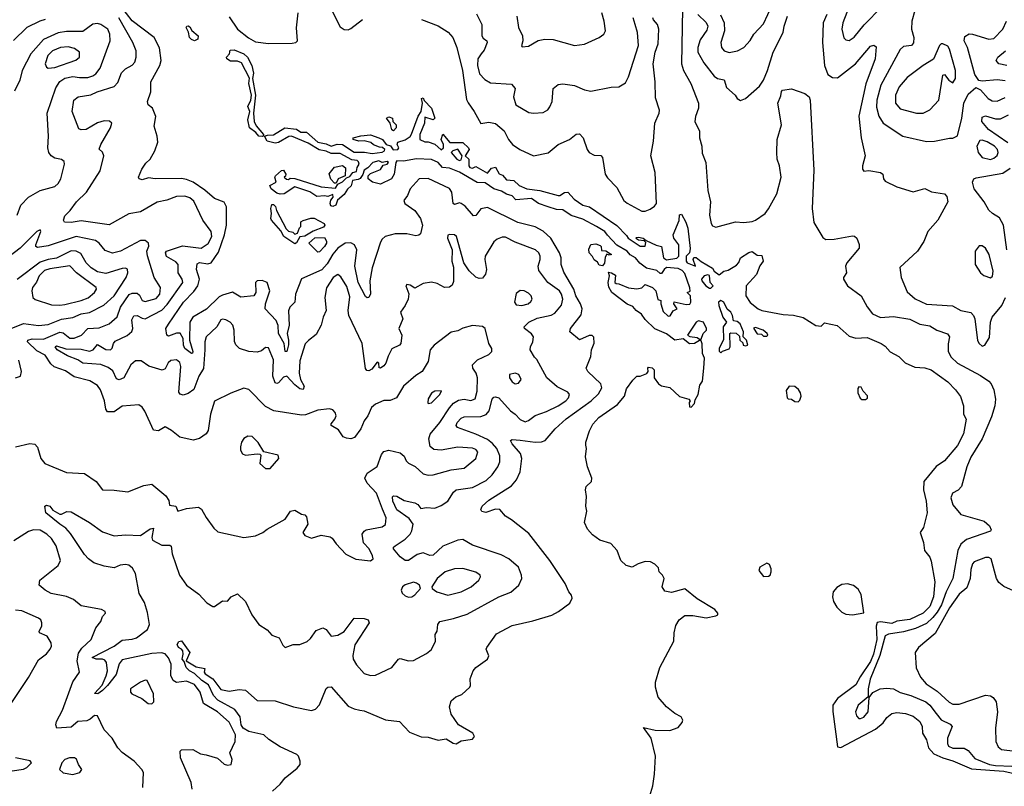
# Model space of a CAD drawing. Extents: x 1493970 to 1595317, y 729910 to 844791.
# Tile 186 of 256: x 1544261 to 1550249, y 798492 to 803153. Entities that reach past the tile are written whole.
import ezdxf

# ---------------------------------------------------------------- set-up
doc = ezdxf.new("R2010")
doc.units = 0

msp = doc.modelspace()

# ---------------------------------------------------------------- linework, layer by layer
at = {"layer": '0CON10XD'}
for points in [[(1547381.1, 799498.9), (1547496.6, 799533.4), (1547536.7, 799555), (1547607.5, 799605), (1547620, 799635), (1547616.7, 799655), (1547600, 799675), (1547578, 799725), (1547485, 799864.3), (1547358.3, 800028.3), (1547252.6, 800112.6), (1547214.7, 800134.7), (1547180, 800175), (1547155, 800176.7), (1547095, 800156), (1547072.2, 800162.2), (1547065.5, 800175), (1547073.3, 800195), (1547115, 800231.1), (1547251.7, 800318.3), (1547283.1, 800355), (1547305.5, 800405), (1547314.5, 800485.5), (1547306.2, 800516.2), (1547255.6, 800575), (1547246.2, 800595), (1547255, 800600.8), (1547305, 800595.9), (1547395, 800583.6), (1547434, 800586), (1547455.7, 800595), (1547517.8, 800665), (1547583.8, 800726.2), (1547737.3, 800835), (1547781.2, 800878.8), (1547801.5, 800915), (1547795, 800939.4), (1547716.7, 801015), (1547705.6, 801035), (1547733.8, 801105), (1547738.5, 801145), (1547753.9, 801186.1), (1547753.5, 801223.5), (1547742.5, 801232.5), (1547725, 801232.7), (1547665, 801207.5), (1547605.7, 801255), (1547610, 801275), (1547675, 801359.5), (1547681.4, 801395), (1547671.4, 801425), (1547643.3, 801473.3), (1547631.9, 801515), (1547569.2, 801619.2), (1547553.4, 801665), (1547554.1, 801705), (1547544.1, 801735), (1547490.9, 801825), (1547445, 801868.4), (1547395, 801893.3), (1547290.5, 801920.5), (1547105, 802011.5), (1547065, 802003.1), (1547035, 801963.3), (1547021.1, 801961.1), (1546969.6, 802019.6), (1546946.7, 802036.7), (1546935, 802040.3), (1546905, 802029.6), (1546896.9, 802035), (1546888.1, 802105), (1546875, 802126.9), (1546745, 802187.6), (1546690.8, 802185), (1546635.7, 802125), (1546618.9, 802085), (1546597.1, 802055), (1546603.5, 802035), (1546665, 801993.5), (1546698.8, 801945), (1546710, 801905), (1546698.2, 801851.8), (1546687.8, 801842.2), (1546671.1, 801838.9), (1546615, 801850.3), (1546545, 801850.5), (1546483.3, 801835), (1546465, 801818.8), (1546455, 801800), (1546403.8, 801645), (1546389.6, 801565), (1546393.9, 801486.1), (1546385, 801463.3), (1546375, 801461.2), (1546365, 801471.2), (1546318.6, 801555), (1546298.4, 801655), (1546310.4, 801755), (1546296.2, 801785), (1546275, 801797.3), (1546239.5, 801795), (1546195.8, 801765), (1546165, 801728.3), (1546130.5, 801669.5), (1546097.7, 801632.3), (1545975, 801576.8), (1545939.2, 801485), (1545934.7, 801435.3), (1545904.1, 801405.9), (1545896, 801384), (1545898.8, 801295), (1545887.8, 801245), (1545896.7, 801205), (1545896.1, 801176.1), (1545885, 801135.8), (1545875, 801136.2), (1545868.9, 801185), (1545834.6, 801245), (1545833, 801293), (1545820, 801325), (1545754.7, 801394.7), (1545755.3, 801425), (1545781.6, 801505), (1545766.4, 801555), (1545735, 801567.1), (1545705, 801565.2), (1545694.1, 801555), (1545696.1, 801495), (1545684.7, 801475.3), (1545605, 801466.9), (1545555, 801496.3), (1545495, 801478.9), (1545475, 801468.5), (1545397, 801393), (1545314.9, 801345.1), (1545296.1, 801315), (1545293.3, 801205), (1545314.4, 801135), (1545312.5, 801125), (1545305, 801123.1), (1545264.3, 801155), (1545256.7, 801175), (1545254.2, 801215), (1545237.9, 801247.9), (1545215, 801248.3), (1545165, 801230), (1545156, 801236), (1545150, 801275), (1545165, 801302.3), (1545256.8, 801435), (1545319.9, 801500.1), (1545345.2, 801535), (1545354.8, 801575), (1545336.4, 801635), (1545341.2, 801668.8), (1545355, 801676.1), (1545405, 801669.7), (1545425, 801674.7), (1545470.2, 801739.8), (1545506, 801845), (1545518.6, 801905), (1545518.9, 802015), (1545503.6, 802043.6), (1545445, 802066.2), (1545387.2, 802117.2), (1545315, 802165.3), (1545275, 802182.5), (1545245, 802188.1), (1545085, 802185.5), (1545045, 802191.5), (1545005, 802178.9), (1544987.9, 802185), (1544984.2, 802195.8), (1545004.4, 802245), (1545029.1, 802280.9), (1545055.4, 802304.6), (1545083.5, 802356.5), (1545101.7, 802408.3), (1545098, 802445), (1545078.8, 802505), (1545088.5, 802565), (1545068.6, 802615), (1545043.1, 802635), (1545039.1, 802655), (1545058.6, 802715), (1545058.5, 802775), (1545113.5, 802875), (1545121.9, 802905), (1545111.7, 802981.7), (1545077.9, 803045), (1544945, 803147.1), (1544875.6, 803235)], [(1548290.9, 803219.1), (1548285.8, 802885), (1548297.1, 802845), (1548341.8, 802765), (1548388.5, 802645), (1548388.5, 802615), (1548370, 802565), (1548365.8, 802535), (1548394.4, 802475), (1548395.6, 802435), (1548410, 802385), (1548411.3, 802341.3), (1548433.3, 802285), (1548445.6, 802115), (1548462.7, 802045), (1548456.2, 801965), (1548465.6, 801915), (1548475, 801899.2), (1548495, 801892.2), (1548615, 801923.3), (1548665, 801919.7), (1548715, 801925.9), (1548736, 801934), (1548794.5, 801975), (1548815.8, 802004.2), (1548865.3, 802095), (1548892.3, 802195), (1548880.9, 802265), (1548867.8, 802305), (1548866.2, 802345), (1548867.7, 802425), (1548893.2, 802515), (1548872.5, 802645), (1548889.9, 802690.1), (1548893.1, 802716.9), (1548900, 802725), (1548955, 802733.3), (1549035.6, 802705), (1549061.8, 802685), (1549068.8, 802665), (1549091.3, 802238.7), (1549081, 802005), (1549090.4, 801920.4), (1549145, 801828.8), (1549163.8, 801816.2), (1549215, 801818.1), (1549325, 801840), (1549338.1, 801838.1), (1549351.2, 801825), (1549367.1, 801787.1), (1549365.6, 801765), (1549290.6, 801675), (1549283.1, 801655), (1549289.1, 801615), (1549270.6, 801585), (1549270.6, 801575), (1549295, 801535.7), (1549378.1, 801475), (1549415, 801408), (1549446.9, 801365), (1549495, 801343.2), (1549575, 801349.2), (1549675, 801333.3), (1549735, 801302.3), (1549795, 801292.7), (1549838, 801265), (1549902.8, 801242.8), (1549915.5, 801225), (1549907.2, 801182.8), (1549907.5, 801135), (1549925, 801101.8), (1549965, 801064.1), (1550105, 800990), (1550155, 800956.4), (1550169.2, 800939.2), (1550185, 800902), (1550196.1, 800845), (1550191.5, 800805), (1550170.9, 800739.1), (1550113.3, 800605), (1550045, 800492.5), (1550021.5, 800435), (1549988.1, 800315), (1549968.2, 800291.8), (1549932.9, 800275), (1549924.5, 800245), (1549935, 800202.5), (1549983.5, 800145), (1550125.8, 800105), (1550158.8, 800075), (1550168.3, 800051.7), (1550165.7, 800044.3), (1550018.3, 799991.7), (1549984.7, 799965), (1549967, 799925), (1549936.1, 799755), (1549896.1, 799673.9)], [(1548522.9, 803182.9), (1548545.2, 803135), (1548547.7, 803085), (1548524.6, 803015), (1548528.9, 802985), (1548545, 802964.4), (1548575, 802953.5), (1548626.1, 802963.9), (1548664, 802985), (1548703, 803027), (1548725.4, 803064.6), (1548785, 803127.8), (1548837.5, 803242.5)], [(1549305.4, 803234.6), (1549267.5, 803135), (1549260.5, 803095), (1549273.4, 803043.4), (1549285, 803030.8), (1549305, 803027.5), (1549335, 803048.1), (1549397.1, 803122.9), (1549505, 803232.2)], [(1549705, 803208.6), (1549686.3, 803145), (1549684.1, 803095), (1549699.2, 803045), (1549697.6, 803012.4), (1549685, 802995.6), (1549635, 802989.6), (1549615, 802972.9), (1549498.7, 802755), (1549472.9, 802665), (1549472.4, 802622.4), (1549486.5, 802566.5), (1549511.8, 802525), (1549632, 802445), (1549775, 802413.5)], [(1544415, 803154.2), (1544382.9, 803145), (1544305, 803106.4), (1544223.6, 803026.4)], [(1545515, 801328.6), (1545495, 801332.9), (1545485, 801328.6), (1545459.2, 801285), (1545395.6, 801225), (1545386.2, 801193.8), (1545387.9, 801145), (1545378.3, 801031.7), (1545349.5, 800985), (1545319.2, 800905), (1545285, 800880.2), (1545255, 800870), (1545236.8, 800876.8), (1545228.9, 800888.9), (1545240.6, 801045), (1545235, 801069.2), (1545215, 801085.5), (1545179.6, 801080.4), (1545164.1, 801065.9), (1545145, 801030), (1545126.7, 801023.3), (1545047.3, 801047.3), (1544999.5, 801079.5), (1544965, 801078.5), (1544936.5, 801055), (1544895.2, 800975), (1544865, 800962.6), (1544850.6, 800970.6), (1544828.1, 801018.1), (1544799, 801039), (1544755, 801056.8), (1544645.4, 801065.4), (1544614.4, 801084.4), (1544551.2, 801108.8), (1544489.3, 801145), (1544477.5, 801165), (1544485, 801170.8), (1544542.5, 801152.5), (1544635, 801150.4), (1544685, 801138.8), (1544708.2, 801145), (1544735, 801178.5), (1544785, 801148.9), (1544813.1, 801146.9), (1544823.2, 801156.8), (1544830.6, 801185), (1544841, 801199), (1544915, 801232.7), (1544943, 801257), (1544949.4, 801275), (1544942.6, 801327.4), (1544955, 801352.7), (1544975, 801354.7), (1545005, 801338.4), (1545025, 801335.3), (1545125, 801387.3), (1545158, 801422), (1545252.8, 801555), (1545250, 801575), (1545225.3, 801615), (1545225.4, 801665), (1545210.4, 801680.4), (1545153.3, 801713.3), (1545147.9, 801735), (1545154.6, 801745), (1545251.5, 801778.5), (1545365, 801763.3), (1545406.6, 801793.4), (1545429.4, 801835), (1545425, 801865.8), (1545373.9, 801933.9), (1545320.3, 802050.3), (1545295, 802071.2), (1545265, 802079.7), (1545215, 802078.4), (1545155, 802055.9), (1545096.9, 802043.1), (1544995.4, 801984.6), (1544925, 801972.2), (1544805, 801905.5), (1544635, 801930.9), (1544575, 801920), (1544533.2, 801923.2), (1544528, 801935), (1544535, 801960), (1544567.8, 801992.2), (1544606.5, 802045), (1544666.9, 802105), (1544750, 802235), (1544773.3, 802325), (1544765, 802347.5), (1544744.5, 802365.5), (1544754.7, 802395), (1544812.3, 802495), (1544820.4, 802525), (1544806.3, 802536.3), (1544775, 802537.5), (1544735, 802526.8), (1544665, 802485.5), (1544635, 802484.6), (1544620.4, 802490.4), (1544580, 802595), (1544590.6, 802665), (1544616.2, 802685), (1544693.5, 802696.5), (1544732.9, 802715), (1544835, 802746.5), (1544857.5, 802772.5), (1544880.6, 802829.4), (1544905, 802854.5), (1544945, 802877.5), (1544961.5, 802895), (1544970, 802925), (1544970, 802965), (1544948.9, 803015), (1544863, 803165)], [(1545535, 803170.6), (1545585, 803095.5), (1545653.1, 803043.1), (1545695, 803018.4), (1545775, 803009.1), (1545918.9, 803011.1), (1545940, 803015), (1545950, 803025), (1545944.4, 803104.4), (1545955.4, 803195)], [(1546160.4, 803205), (1546209.8, 803109.8), (1546233.9, 803093.9), (1546257.8, 803092.2), (1546275, 803099.4), (1546345, 803155.6)], [(1546705, 803154.6), (1546805, 803115.3), (1546867.2, 803077.2), (1546894.4, 803045), (1546920.4, 802985), (1546954.7, 802845), (1546978.9, 802668.9), (1546987.5, 802647.5), (1547025, 802595.6), (1547065, 802521.4), (1547115, 802530), (1547155, 802521.4), (1547207, 802477), (1547233.5, 802425), (1547257.1, 802395), (1547303.4, 802363.4), (1547385, 802324.8), (1547475.2, 802344.8), (1547535.9, 802394.1), (1547604.1, 802425.9), (1547645, 802457.1), (1547665, 802459.2), (1547688.5, 802435), (1547712.9, 802365), (1547725, 802346.2), (1547755, 802328.8), (1547795, 802326.7), (1547806.1, 802316.1), (1547821.2, 802215), (1547835, 802191.2), (1547893, 802133), (1547934.3, 802055), (1547955, 802037.5), (1548045, 801990), (1548065, 801988.6), (1548095, 802000.8), (1548121.3, 802018.7), (1548134.4, 802035.6), (1548124.7, 802224.7), (1548099.2, 802325), (1548115.3, 802414.7), (1548124.1, 802525), (1548150.3, 802585), (1548152.3, 802602.3), (1548128, 802678), (1548126.2, 802775), (1548114.2, 802885), (1548126.2, 802955), (1548143, 803007), (1548148.1, 803095), (1548140.4, 803125), (1548115, 803152.7), (1548112.4, 803165)], [(1547039.7, 803189.7), (1547070.6, 803125), (1547071.1, 803055), (1547080.4, 803040.4), (1547102.5, 803025), (1547104.4, 803015), (1547085, 802967.5), (1547066.7, 802945), (1547047.3, 802915), (1547045.9, 802874.1), (1547057.3, 802825), (1547089.4, 802789.4), (1547125, 802770.2), (1547252.2, 802762.2), (1547274.3, 802735), (1547264.6, 802685), (1547277.8, 802635), (1547358.2, 802588.2), (1547385, 802584.5), (1547445, 802589.4), (1547472.5, 802605), (1547485, 802623.8), (1547499.1, 802655), (1547504.3, 802735), (1547535, 802759.2), (1547565, 802764.3), (1547635, 802753.3), (1547696.8, 802726.8), (1547735, 802718.6), (1547857, 802743), (1547905, 802746), (1547945, 802770), (1547963.1, 802805), (1548025, 802997.5), (1548018.8, 803075), (1548003.9, 803125), (1547991.5, 803165)], [(1547284.4, 803175), (1547294, 803105), (1547318.9, 803055), (1547321.4, 803025), (1547313.3, 802995), (1547317.5, 802987.5), (1547355, 802992.5), (1547415, 803027.1), (1547454.4, 803035.6), (1547505, 803033.3), (1547635, 802996.4), (1547695.4, 803004.6), (1547785.6, 803044.4), (1547814.4, 803065.6), (1547822.9, 803085), (1547816.4, 803145), (1547801.2, 803195)], [(1548385.4, 803185), (1548436.3, 803136.3), (1548445.3, 803115), (1548439.9, 803090.1), (1548398.6, 803031.4), (1548384.7, 802985), (1548386, 802955), (1548421.9, 802891.9), (1548485, 802810.6), (1548505, 802796.5), (1548545, 802787.5), (1548560.3, 802740.3), (1548611.2, 802695), (1548625, 802673.3), (1548645, 802661.2), (1548675, 802673.8), (1548760.3, 802749.7), (1548785, 802786.2), (1548808.5, 802845), (1548843.6, 802955), (1548903.8, 803075), (1548909.5, 803115), (1548929.7, 803175)], [(1549169.2, 803185), (1549147, 803135), (1549143.7, 803015), (1549155.4, 802874.6), (1549175, 802820.8), (1549205, 802801.9), (1549235, 802800.9), (1549343.5, 802885), (1549435, 802992.5), (1549455, 802999.2), (1549469.1, 802989.1), (1549463.8, 802915), (1549407.4, 802762.6), (1549364, 802566), (1549377.7, 802435), (1549402.5, 802325), (1549386.2, 802265), (1549386.7, 802245), (1549395, 802232.5), (1549425, 802236.7), (1549496.7, 802225), (1549510, 802215), (1549514, 802185), (1549525, 802171.2), (1549595, 802136.9), (1549695, 802107.5), (1549765, 802126), (1549807, 802107), (1549885, 802094), (1549899.1, 802079.1), (1549905.7, 802045), (1549845, 801934), (1549784.3, 801865), (1549759.4, 801805), (1549720, 801745), (1549614.1, 801645.9), (1549620.8, 801585), (1549658.7, 801498.7), (1549706.4, 801456.4), (1549775, 801422.7), (1549934, 801414), (1549985, 801385.4), (1550045, 801373.1), (1550061.8, 801355), (1550069.4, 801335), (1550085, 801202.5), (1550095, 801183.8), (1550115, 801168.8), (1550131.2, 801175), (1550158.6, 801221.4), (1550164.5, 801315), (1550174.4, 801345), (1550234.5, 801415.5), (1550256.6, 801465)], [(1544246, 801965), (1544268.6, 802025), (1544315, 802073.5), (1544385, 802114.4), (1544475, 802139.2), (1544495, 802156.7), (1544510.9, 802185), (1544534.2, 802275), (1544532, 802292), (1544515, 802304), (1544475, 802311.9), (1544452, 802325), (1544438.1, 802345), (1544432.2, 802375), (1544436.7, 802445), (1544427.8, 802585), (1544481.4, 802738.6), (1544505, 802777.8), (1544535, 802798.3), (1544585, 802807.6), (1544625, 802801.2), (1544675, 802802.9), (1544705, 802811.6), (1544724.5, 802825), (1544750.6, 802859.4), (1544811.1, 803025), (1544808.2, 803065), (1544796.8, 803095), (1544755, 803123.8), (1544735, 803129.5), (1544705, 803126.8), (1544645, 803081.7), (1544545, 803081.9), (1544495.9, 803074.1), (1544406.1, 803033.9), (1544329.1, 802945), (1544276.2, 802845), (1544261.1, 802785), (1544230.3, 802719.7)], [(1545325, 803024.3), (1545305, 803032.9), (1545294.3, 803045), (1545288.1, 803078.1), (1545273.8, 803105), (1545276.7, 803113.3), (1545285, 803116.2), (1545295, 803110), (1545308.7, 803088.7), (1545346, 803055), (1545343.8, 803035), (1545325, 803024.3)], [(1550255, 802782.5), (1550205, 802787.4), (1550115, 802779.6), (1550093.5, 802783.5), (1550070, 802820), (1550024.8, 802985), (1550004.7, 803025), (1550008.4, 803051.6), (1550035, 803066.8), (1550055, 803065.8), (1550155, 803034.8), (1550185, 803038.8), (1550239.7, 803095), (1550262.5, 803145)], [(1544435, 802859.1), (1544475, 802862.1), (1544603.1, 802906.9), (1544625, 802926.2), (1544625.5, 802955), (1544595, 802977.5), (1544555, 802988.4), (1544510, 802985), (1544460.9, 802965), (1544432.5, 802935), (1544415.4, 802885), (1544424.4, 802865), (1544435, 802859.1)], [(1545735, 802443.3), (1545715, 802446), (1545697.9, 802467.9), (1545659.5, 802495), (1545648.8, 802545), (1545660.5, 802595), (1545647.8, 802625), (1545667.1, 802665), (1545670.6, 802695), (1545653.6, 802765), (1545658.3, 802798.3), (1545610.5, 802890.5), (1545585, 802901.5), (1545542.1, 802902.1), (1545520, 802915), (1545518.8, 802925), (1545536.2, 802945), (1545541.2, 802968.8), (1545565, 802970.9), (1545625, 802945.6), (1545646.1, 802926.1), (1545673.3, 802875), (1545681.9, 802828.1), (1545677.5, 802795), (1545695.5, 802695), (1545683.1, 802585), (1545687.9, 802535), (1545698.5, 802508.5), (1545743.8, 802455), (1545742.5, 802445), (1545735, 802443.3)], [(1549755, 802584.6), (1549795.3, 802604.7), (1549850.8, 802665), (1549875, 802816.2), (1549885, 802820), (1549911.9, 802785), (1549935, 802768.6), (1549952, 802795), (1549952, 802845), (1549916.5, 802975), (1549905, 802992), (1549875, 803007.5), (1549865, 803007.5), (1549855, 802996.7), (1549817.5, 802912.5), (1549755.6, 802875), (1549658.5, 802801.5), (1549610.4, 802745), (1549586.8, 802695), (1549586.4, 802645), (1549615, 802610.9), (1549715, 802584.6), (1549755, 802584.6)], [(1550265, 802874.7), (1550214.7, 802884.7), (1550200, 802905), (1550209.4, 802925), (1550255.7, 802964.3)], [(1549775, 802413.5), (1549825, 802413.8), (1549915, 802434), (1549935, 802433.3), (1549965, 802447.5), (1549989.6, 802555), (1550002, 802645), (1550029.8, 802700.2), (1550075, 802742), (1550105, 802726.9), (1550150, 802675), (1550175, 802659.2), (1550205, 802657.4), (1550255, 802679.7)], [(1546407.5, 802165), (1546380, 802185), (1546380, 802205), (1546395, 802217.5), (1546455, 802243.3), (1546470.7, 802269.3), (1546495, 802274), (1546503.3, 802285), (1546495, 802291.2), (1546465, 802286), (1546445, 802295.6), (1546408.8, 802285), (1546378, 802252), (1546355, 802237.5), (1546348.8, 802211.2), (1546331.7, 802188.3), (1546319.2, 802180.8), (1546284.1, 802175.9), (1546276.4, 802143.6), (1546255, 802122.5), (1546235, 802090), (1546193.8, 802056.2), (1546183.9, 802026.1), (1546165, 802016.7), (1546152.5, 802022.5), (1546148.8, 802035), (1546153, 802057), (1546167.5, 802075), (1546165, 802090), (1546135, 802077.5), (1546115, 802082.5), (1546068.3, 802078.3), (1546025, 802107.5), (1545935, 802136.7), (1545870, 802095), (1545845, 802092.5), (1545825, 802098), (1545790, 802125), (1545782.5, 802145), (1545820, 802165), (1545813.3, 802195), (1545816.7, 802205), (1545853.9, 802236.1), (1545865, 802237.5), (1545880, 802215), (1545878.3, 802201.7), (1545870, 802195), (1545883, 802183), (1545895, 802182.5), (1545905, 802190), (1545935, 802187.5), (1546095, 802136.7), (1546181.7, 802128.3), (1546196.4, 802153.6), (1546225, 802166.7), (1546247.5, 802192.5), (1546269.3, 802200.7), (1546286.2, 802223.8), (1546310, 802230), (1546312.5, 802255), (1546325.8, 802274.2), (1546321.7, 802288.3), (1546313, 802297), (1546281.1, 802301.1), (1546210, 802340), (1546155, 802340.4), (1546125, 802354.4), (1546081.9, 802361.9), (1546015, 802403.6), (1545915, 802444.3), (1545897, 802443), (1545835, 802405.8), (1545815, 802403.1), (1545765, 802414.4), (1545750, 802445), (1545767.9, 802452.1), (1545805, 802453.3), (1545873.4, 802496.6), (1545945, 802488.5), (1545970.5, 802470.5), (1546005, 802469.4), (1546075, 802409.5), (1546125, 802398.9), (1546155, 802384.4), (1546192.7, 802397.3), (1546224.6, 802394.6), (1546295, 802348.2), (1546358.7, 802348.7), (1546405, 802340), (1546465, 802348.8), (1546480, 802355), (1546482.5, 802365), (1546467, 802377), (1546448.3, 802378.3), (1546413, 802393), (1546396.4, 802406.4), (1546355, 802417.5), (1546323.9, 802413.9), (1546290, 802425), (1546290, 802435), (1546336.4, 802446.4), (1546393.6, 802453.6), (1546445.8, 802435.8), (1546467.5, 802425), (1546490, 802395), (1546516.7, 802386.7), (1546533, 802363), (1546560, 802365), (1546567.5, 802375), (1546557.5, 802395), (1546560.7, 802409.3), (1546605, 802422.5), (1546636.4, 802443.6), (1546643.6, 802456.4), (1546685, 802567.5), (1546702.5, 802595), (1546711.2, 802645), (1546704, 802675), (1546715, 802677.5), (1546721.7, 802661.7), (1546765.8, 802615), (1546786, 802555), (1546775, 802543.8), (1546725, 802560), (1546723.3, 802525), (1546694, 802455), (1546694.1, 802424.1), (1546725, 802410), (1546745, 802410), (1546785, 802397.5), (1546825, 802362), (1546838, 802375), (1546838, 802395), (1546823.8, 802425), (1546835, 802457.5), (1546877.6, 802407.6), (1546955, 802406.7), (1546991.2, 802375), (1546993.8, 802365), (1546970, 802325), (1546992, 802305), (1546992.9, 802265), (1546998.8, 802255), (1547015, 802250), (1547035, 802260), (1547105, 802221.2), (1547129.3, 802250.7), (1547155, 802257.5), (1547177, 802217), (1547197.7, 802207.7), (1547220.5, 802180.5), (1547266.2, 802176.2), (1547298.8, 802145), (1547345, 802124.5), (1547424.5, 802114.5), (1547535, 802083.8), (1547545, 802083.8), (1547575, 802102.9), (1547595, 802104.3), (1547633.1, 802063.1), (1547686.1, 802026.1), (1547725.8, 802015), (1547891.9, 801901.9), (1547951.7, 801841.7), (1547961.2, 801825), (1548035, 801776), (1548064, 801776), (1548068.3, 801798.3), (1548058.8, 801808.8), (1548025, 801813.3), (1548011.7, 801821.7), (1548007.5, 801825), (1548011.7, 801828.3), (1548025, 801831.2), (1548052.5, 801825), (1548070, 801810), (1548131.5, 801781.5), (1548164.3, 801774.3), (1548177.1, 801705), (1548195, 801693.2), (1548256.5, 801703.5), (1548270, 801715), (1548268.8, 801785), (1548238.8, 801825), (1548236, 801845), (1548271.7, 801931.7), (1548273.6, 801966.4), (1548285, 801970), (1548312.7, 801922.7), (1548324.4, 801885), (1548337.5, 801762.5), (1548333.9, 801736.1), (1548314.4, 801715), (1548313.8, 801685), (1548320, 801675), (1548370, 801655), (1548357.5, 801695), (1548361.7, 801708.3), (1548375, 801707.5), (1548405, 801682.5), (1548475, 801642.5), (1548483.6, 801623.6), (1548515, 801602.5), (1548542.5, 801625), (1548569.5, 801630.5), (1548619.3, 801660.7), (1548633.4, 801676.6), (1548644.4, 801705), (1548695, 801737.5), (1548715, 801743.8), (1548745, 801722.5), (1548775, 801720), (1548783.3, 801685), (1548762.5, 801657.5), (1548741.1, 801605), (1548678.8, 801535), (1548677.8, 801475), (1548703.6, 801433.6), (1548752, 801395), (1548775, 801384.3), (1548905, 801361.2), (1548966.4, 801356.4), (1549025, 801342.5), (1549103, 801293), (1549135, 801290), (1549155, 801310), (1549233.3, 801293.3), (1549305, 801230), (1549345, 801216.2), (1549415, 801220.6), (1549500, 801185), (1549525, 801168.8), (1549555, 801133.8), (1549606.7, 801105), (1549646.2, 801066.2), (1549705, 801041.2), (1549765, 801036), (1549805, 801024), (1549905, 800950.8), (1549952.4, 800902.4), (1549981.7, 800861.7), (1550000, 800805), (1550001.2, 800755), (1550016.7, 800725), (1550000, 800635), (1549965, 800564.2), (1549885, 800471.4), (1549835, 800436.7), (1549760, 800345), (1549757.5, 800295), (1549773.6, 800226.4), (1549778.8, 800155), (1549757.5, 800065), (1549737.5, 800035), (1549757.5, 799975), (1549762.5, 799925), (1549796.1, 799886.1), (1549805, 799860), (1549825.5, 799735.5), (1549817.3, 799645), (1549796.8, 799585), (1549755, 799543.9), (1549675, 799506.5), (1549595, 799495.5), (1549565, 799481.1), (1549495, 799492.5), (1549475, 799488.1), (1549468.9, 799465), (1549474.2, 799385), (1549453.8, 799295), (1549435, 799251.1), (1549371.8, 799158.2), (1549345, 799108.1), (1549234, 799026), (1549206.9, 798985), (1549206.3, 798946.3), (1549235, 798731.2), (1549255, 798727.8), (1549324.4, 798765), (1549465, 798839.4), (1549512.1, 798877.9), (1549535, 798910), (1549565, 798934.2), (1549595, 798940), (1549647.5, 798935), (1549695, 798917.8), (1549735, 798886), (1549748.6, 798855), (1549751.4, 798815), (1549775, 798774), (1549787.9, 798725), (1549820.2, 798690.2), (1549875, 798664.4), (1549935, 798647), (1550049, 798599), (1550245, 798583.2), (1550335, 798563.9)], [(1546535, 802477.5), (1546523.9, 802483.9), (1546513.3, 802525), (1546492.5, 802555), (1546505, 802562.5), (1546527.5, 802555), (1546530, 802535), (1546550, 802515), (1546550, 802495), (1546535, 802477.5)], [(1550270.5, 802405), (1550153.5, 802485), (1550111.5, 802535), (1550115, 802560.8), (1550135, 802568.8), (1550195, 802550.9), (1550225, 802550), (1550275, 802574)], [(1550165, 802304), (1550185, 802310.8), (1550205, 802326.9), (1550212.3, 802345), (1550208.2, 802365), (1550189.1, 802385), (1550145, 802410), (1550115, 802421.1), (1550100.9, 802419.1), (1550081.2, 802385), (1550090.8, 802345), (1550115, 802314.5), (1550165, 802304)], [(1548086.6, 798413.4), (1548111.9, 798495), (1548122.2, 798565), (1548126.9, 798675), (1548101.2, 798785), (1548055, 798850), (1548125, 798832.5), (1548215, 798831.1), (1548265, 798850), (1548289.7, 798880.3), (1548292.9, 798895), (1548284.2, 798915), (1548244.2, 798935), (1548195, 798974.4), (1548144.8, 799034.8), (1548127.3, 799095), (1548126.7, 799125), (1548153.1, 799215), (1548239.5, 799375), (1548240.5, 799425), (1548250.8, 799469.2), (1548272.5, 799505), (1548305, 799530), (1548355, 799530), (1548435, 799516.2), (1548495, 799528.8), (1548505.7, 799534.3), (1548505.7, 799545), (1548487.5, 799567.5), (1548381.2, 799631.2), (1548305, 799692.9), (1548225, 799671.2), (1548185, 799677.5), (1548167.5, 799705), (1548180, 799755), (1548170, 799775), (1548150, 799795), (1548145, 799820), (1548123, 799843), (1548096.4, 799856.4), (1548065, 799858.8), (1548022.5, 799845), (1547985.9, 799824.1), (1547948.8, 799835), (1547917.1, 799865), (1547894.2, 799925), (1547855, 799968.8), (1547789.5, 799989.5), (1547745, 800021.2), (1547714, 800055), (1547696.7, 800095), (1547710, 800165), (1547703.3, 800195), (1547707.5, 800255), (1547701.2, 800295), (1547706.7, 800315), (1547737.5, 800345), (1547740, 800365), (1547713.3, 800435), (1547701.2, 800495), (1547708, 800545), (1547703.6, 800566.4), (1547704, 800585), (1547725.9, 800654.1), (1547745.9, 800694.1), (1547783.3, 800735), (1547896.9, 800813.1), (1547938.6, 800865), (1547951.9, 800908.1), (1547989.5, 800960.5), (1548015, 800986.7), (1548035, 800986.7), (1548075, 801002.5), (1548082.5, 801015), (1548080, 801035), (1548085, 801040), (1548107, 801037), (1548120, 801025), (1548120, 800975), (1548145, 800940), (1548165, 800926.7), (1548215, 800917.5), (1548273, 800863), (1548330, 800845), (1548337.5, 800835), (1548332.5, 800825), (1548335, 800800), (1548345, 800797.5), (1548365, 800820), (1548368.6, 800841.4), (1548386.9, 800875), (1548397.9, 800932.1), (1548413.8, 800955), (1548422.5, 801035), (1548425.3, 801095), (1548413.8, 801123.8), (1548412.3, 801182.3), (1548405, 801200), (1548395, 801202.5), (1548365, 801184), (1548335, 801182), (1548295, 801213.3), (1548245, 801204), (1548195, 801243.3), (1548124.3, 801274.3), (1548065, 801331.2), (1548042.3, 801362.3), (1548010, 801385), (1547990, 801410), (1547955, 801423.8), (1547861.2, 801495), (1547843.3, 801526.7), (1547840, 801555), (1547847.5, 801595), (1547841.7, 801618.3), (1547860, 801615), (1547885, 801600), (1547880, 801555), (1547888.3, 801548.3), (1547905, 801547.5), (1547963.9, 801523.9), (1548015, 801516.7), (1548045, 801522.5), (1548065, 801543.3), (1548110, 801525), (1548130, 801505), (1548141.7, 801451.7), (1548160, 801445), (1548160, 801425), (1548175, 801380), (1548205, 801350), (1548216.4, 801353.6), (1548235, 801382.5), (1548260, 801395), (1548240, 801425), (1548241.7, 801438.3), (1548315, 801421.2), (1548336.1, 801423.9), (1548342.5, 801435), (1548340, 801475), (1548320, 801495), (1548338.3, 801501.7), (1548336.7, 801523.3), (1548305, 801610), (1548289.2, 801629.2), (1548265, 801640.6), (1548195, 801646), (1548180.6, 801635), (1548165, 801610), (1548155, 801610), (1548135, 801628.8), (1548072.8, 801642.8), (1548032.6, 801672.6), (1548005, 801705.6), (1547973.8, 801723.8), (1547955, 801745.7), (1547892.9, 801782.9), (1547835, 801843.8), (1547819.2, 801865), (1547768, 801895), (1547685, 801940.9), (1547615, 801961.9), (1547565, 801997.9), (1547525, 801998.5), (1547474.6, 802014.6), (1547416.6, 802036.6), (1547373.8, 802066.2), (1547278.9, 802058.9), (1547255, 802082.2), (1547222.4, 802092.4), (1547191.4, 802111.4), (1547145, 802124.7), (1547091.7, 802161.7), (1547044, 802164), (1546935, 802227.3), (1546875, 802250), (1546832.5, 802255), (1546805, 802285.6), (1546765, 802303.5), (1546675, 802307.8), (1546595, 802293.3), (1546555, 802295.6), (1546547.5, 802285), (1546538.1, 802215), (1546522, 802185), (1546455, 802154.3), (1546407.5, 802165)], [(1546935, 802298), (1546945, 802302), (1546952.5, 802325), (1546925, 802366.2), (1546895, 802355.8), (1546884.4, 802345.6), (1546918.8, 802305), (1546935, 802298)], [(1546185, 802160), (1546175, 802160), (1546153.9, 802183.9), (1546143, 802217), (1546175, 802257.5), (1546225, 802267.5), (1546241.7, 802251.7), (1546240, 802205), (1546197.5, 802185), (1546185, 802160)], [(1550263.3, 801755), (1550244.4, 801905), (1550219.3, 801949.3), (1550176.8, 801975), (1550155.5, 801995.5), (1550126, 802045), (1550065.4, 802125), (1550056.1, 802165), (1550064.2, 802185.8), (1550077.3, 802192.7), (1550239, 802221), (1550285, 802250)], [(1545935, 801791.2), (1545867.5, 801835), (1545849.3, 801869.3), (1545792.5, 801935), (1545787.5, 801945), (1545792.5, 801975), (1545787.5, 802005), (1545795, 802030), (1545805, 802030), (1545817, 802017), (1545823, 801993), (1545880.7, 801880.7), (1545895, 801867.5), (1545921.7, 801861.7), (1545935, 801850), (1545950, 801855), (1545961.7, 801888.3), (1545970, 801895), (1545970, 801925), (1545985, 801932.5), (1546032.5, 801947.5), (1546052.5, 801947.5), (1546113.3, 801915), (1546116.4, 801903.6), (1546108.3, 801891.7), (1546045, 801866.7), (1545995, 801837.5), (1545965, 801832.5), (1545945, 801797.5), (1545935, 801791.2)], [(1544235, 800556.9), (1544323, 800577), (1544353, 800573), (1544368.6, 800555), (1544390, 800485), (1544414, 800455), (1544545, 800400.8), (1544655, 800393.8), (1544726.2, 800345), (1544765, 800293.8), (1544835, 800293.1), (1544917.7, 800282.3), (1545015, 800320), (1545065, 800328.8), (1545148.8, 800258.8), (1545168.8, 800228.8), (1545171.4, 800201.4), (1545211.2, 800195), (1545222.5, 800165), (1545275, 800181.4), (1545348.6, 800188.6), (1545367.3, 800177.3), (1545395, 800126.2), (1545440.8, 800060.8), (1545465, 800039.2), (1545625, 800005.5), (1545695, 800014.3), (1545740, 800035), (1545765, 800056), (1545874.5, 800115.5), (1545908.8, 800165), (1545935, 800170), (1545975, 800146.7), (1545995, 800142.5), (1546005, 800130), (1546013.3, 800085), (1545983.8, 800035), (1545995, 800017.5), (1546035, 800000), (1546095, 800018), (1546148.8, 800008.8), (1546161.7, 800001.7), (1546186.1, 799966.1), (1546245, 799902.5), (1546305, 799872.5), (1546395, 799862.5), (1546410, 799875), (1546406.2, 799893.8), (1546385.5, 799935), (1546352.5, 799972.5), (1546344.5, 800025), (1546355, 800043.3), (1546368.8, 800051.2), (1546465, 800069.1), (1546485, 800084), (1546489.6, 800125), (1546467.2, 800177.2), (1546431, 800275), (1546373.5, 800335), (1546360, 800365), (1546374.6, 800395), (1546435, 800436.5), (1546460.4, 800509.6), (1546475, 800526.9), (1546505, 800535.3), (1546575, 800520.5), (1546599.2, 800499.2), (1546610.6, 800470.6), (1546625, 800455.8), (1546666.3, 800436.3), (1546715, 800392), (1546744.4, 800384.4), (1546775, 800385.6), (1546885, 800416.5), (1546965, 800426), (1547035.8, 800484.2), (1547047.5, 800525), (1547035, 800539.2), (1547015, 800548.8), (1546925.3, 800554.7), (1546825, 800535.3), (1546780.2, 800540.2), (1546758.2, 800558.2), (1546748.6, 800605), (1546756.8, 800633.2), (1546815.1, 800704.9), (1546875, 800794), (1546898.8, 800821.2), (1546930.3, 800839.7), (1546965, 800845.2), (1547005, 800838.2), (1547031.2, 800848.8), (1547043.1, 800895), (1547045.8, 800975), (1547036.9, 801005), (1547017.7, 801035), (1547014.5, 801055), (1547045.7, 801084.3), (1547115, 801117.1), (1547132.5, 801135), (1547131.9, 801155), (1547113.8, 801185), (1547092, 801275), (1547075, 801287.5), (1547015, 801293.5), (1546955, 801277.1), (1546925, 801260.5), (1546885, 801253.1), (1546781.4, 801175), (1546757.8, 801145), (1546744.7, 801075.3), (1546707.8, 801015), (1546670.1, 800989.9), (1546595.8, 800924.2), (1546552.7, 800855), (1546515, 800837.5), (1546475, 800837.1), (1546425, 800814.6), (1546400.4, 800795), (1546377.7, 800745), (1546356.8, 800715), (1546335.4, 800665), (1546296.4, 800613.6), (1546275.3, 800604.7), (1546248.5, 800608.5), (1546227.8, 800617.8), (1546198.8, 800658.8), (1546154.3, 800685), (1546154.4, 800695), (1546177.7, 800725), (1546185.4, 800745), (1546178.9, 800765), (1546165, 800780.8), (1546145, 800786.2), (1546075, 800780), (1545998.9, 800751.1), (1545975, 800747.8), (1545807.5, 800775), (1545755, 800801.9), (1545655, 800904), (1545625, 800912), (1545545, 800882.9), (1545446.3, 800833.7), (1545420.5, 800755), (1545407.1, 800655), (1545394.4, 800635), (1545355, 800606.2), (1545315, 800597.1), (1545235, 800615.6), (1545183.8, 800655), (1545145, 800677.5), (1545105, 800653.3), (1545075, 800657.5), (1545022.8, 800772.8), (1545005, 800798), (1544985, 800812.5), (1544885, 800802.5), (1544835, 800768.5), (1544795, 800769.6), (1544784.2, 800785), (1544776.1, 800835), (1544753.4, 800903.4), (1544735, 800929.4), (1544687.6, 800957.6), (1544591.5, 800981.5), (1544538.9, 801018.9), (1544471.6, 801041.6), (1544449.8, 801059.8), (1544415, 801113.8), (1544365, 801139.6), (1544307.7, 801195), (1544310, 801205), (1544336.5, 801213.5), (1544405, 801211.3), (1544505, 801254.1), (1544525, 801248.6), (1544565, 801217.7), (1544592.2, 801217.8), (1544636.5, 801235), (1544675, 801274.7), (1544745, 801279.7), (1544805.7, 801305), (1544853.4, 801346.6), (1544873.3, 801405), (1544927.2, 801482.8), (1544945, 801489.6), (1544975, 801490), (1544989, 801479), (1545006.7, 801446.7), (1545025, 801439.7), (1545091.1, 801458.9), (1545112.6, 801485), (1545116.8, 801525), (1545079.2, 801585), (1545037.4, 801717.4), (1545034.7, 801745), (1545045.5, 801775.5), (1545044.3, 801795), (1545025, 801811.1), (1544995, 801811.2), (1544874.5, 801745), (1544825, 801733.8), (1544780.4, 801750.4), (1544744.2, 801794.2), (1544721.4, 801811.4), (1544605, 801835.2), (1544435, 801779.2), (1544368.5, 801768.5), (1544358.9, 801775), (1544358.2, 801785), (1544388.9, 801865), (1544385, 801875.7), (1544365, 801865.4), (1544264.7, 801765), (1544195, 801710.8)], [(1545310, 798475), (1545304.4, 798515), (1545239.2, 798665), (1545236.2, 798705), (1545246, 798714), (1545314.4, 798715.6), (1545359.8, 798689.8), (1545395, 798683.1), (1545463.2, 798663.2), (1545505, 798625.8), (1545525, 798621.2), (1545547.5, 798625), (1545553.8, 798655), (1545539.2, 798695), (1545570.8, 798765), (1545573.6, 798805), (1545535, 798882.5), (1545464.4, 798945), (1545379.4, 798995), (1545359.2, 799065), (1545325, 799110.2), (1545275, 799130.9), (1545215, 799124), (1545194.7, 799134.7), (1545180, 799165), (1545182.5, 799235), (1545165, 799273.2), (1545145, 799297.5), (1545123.3, 799303.3), (1545065, 799298.9), (1544885, 799260.2), (1544865, 799235.6), (1544847.6, 799172.4), (1544795, 799105.3), (1544765, 799073.7), (1544736.5, 799055), (1544715, 799055.5), (1544762.2, 799107.8), (1544787.4, 799162.6), (1544794.2, 799195), (1544788.2, 799245), (1544779.8, 799259.8), (1544765, 799265.8), (1544725.3, 799265.3), (1544701.4, 799275), (1544835.5, 799344.5), (1544885, 799381.4), (1544945, 799386.1), (1544970.9, 799395), (1545038.8, 799445), (1545050.3, 799475), (1545037.9, 799547.9), (1545019.5, 799609.5), (1544988.6, 799665), (1544965.6, 799785), (1544947.7, 799817.7), (1544925, 799835.6), (1544905, 799841.5), (1544872.6, 799837.4), (1544835, 799820), (1544775, 799830), (1544711.7, 799851.7), (1544678.8, 799875), (1544655, 799902), (1544570.1, 800030.1), (1544541.1, 800061.1), (1544504.6, 800085), (1544420.6, 800155), (1544414, 800195), (1544425, 800202), (1544443.8, 800195), (1544461.7, 800171.7), (1544505, 800147.1), (1544515, 800146), (1544547.3, 800162.7), (1544575, 800161.4), (1544686, 800096), (1544765, 800039.4), (1544835, 800015.6), (1544905, 800021.8), (1544995, 800017.5), (1545055, 800056.5), (1545075, 800060.8), (1545064.8, 800005), (1545068.7, 799988.7), (1545125, 799957.7), (1545175, 799958.5), (1545182.9, 799952.9), (1545188.9, 799905), (1545233.8, 799775), (1545275.6, 799715), (1545350.9, 799660.9), (1545398.3, 799608.3), (1545435, 799586.2), (1545445, 799586.2), (1545495, 799618.8), (1545525, 799617.5), (1545547.5, 799645), (1545585, 799662.5), (1545633.3, 799615), (1545672, 799535), (1545715, 799476.2), (1545765, 799444.3), (1545795, 799410.8), (1545838, 799395), (1545860.3, 799350.3), (1545875, 799336.2), (1545925, 799354), (1545965, 799354), (1546008.3, 799371.7), (1546029.4, 799390.6), (1546065, 799440), (1546105, 799456.2), (1546125, 799446.2), (1546154.5, 799404.5), (1546195, 799410.5), (1546235, 799433.3), (1546295, 799514.2), (1546355, 799513.1), (1546380, 799505), (1546385.8, 799485), (1546298.6, 799351.4), (1546286.5, 799286.5), (1546290, 799265), (1546309.8, 799229.8), (1546355, 799177.5), (1546394.1, 799165.9), (1546425, 799168), (1546525, 799214.2), (1546565, 799264), (1546575, 799268), (1546625, 799254.3), (1546655, 799257.1), (1546735, 799299.4), (1546765, 799324.3), (1546790.5, 799375), (1546787.8, 799415), (1546799.4, 799435), (1546802.9, 799475), (1546815.6, 799494.4), (1546898.6, 799511.4), (1546982.4, 799537.6), (1547175, 799644.5), (1547247.2, 799672.8), (1547297.1, 799715), (1547314.3, 799755), (1547313.1, 799775), (1547295, 799824.2), (1547235.8, 799875.8), (1547189.9, 799899.9), (1547015, 799957.8), (1546955, 799993.3), (1546925, 799987.9), (1546835, 799951.8), (1546775, 799897.7), (1546755, 799896.2), (1546715, 799912.5), (1546677.7, 799902.3), (1546625, 799865.5), (1546605, 799864.5), (1546575, 799886.9), (1546534.4, 799935), (1546534.4, 799945), (1546544.3, 799955), (1546604.8, 799995.2), (1546635.2, 800024.8), (1546646.2, 800045), (1546652.9, 800085), (1546630, 800120), (1546555, 800173.6), (1546531.2, 800225), (1546528.9, 800251.1), (1546535, 800258.1), (1546555, 800256.5), (1546598.9, 800228.9), (1546665, 800214.6), (1546683.1, 800205), (1546700.5, 800180.5), (1546735, 800187.2), (1546785, 800183.5), (1546825, 800199.2), (1546864.5, 800225), (1546899.8, 800280.2), (1546915.7, 800294.3), (1547015, 800308.7), (1547098.6, 800351.4), (1547135, 800385.4), (1547169.5, 800435), (1547180.5, 800465), (1547180.5, 800500.5), (1547163, 800545), (1547136.9, 800576.9), (1547105, 800601.7), (1547035, 800634), (1546923.3, 800673.3), (1546915.6, 800685), (1546920.9, 800705), (1546945, 800730.6), (1546965, 800739.5), (1547065, 800740), (1547098.1, 800751.9), (1547115.7, 800775), (1547134.7, 800845.3), (1547145, 800858.1), (1547155, 800861.1), (1547175, 800854.5), (1547245, 800775.4), (1547275.2, 800755.2), (1547305, 800721.8), (1547335, 800708.8), (1547355, 800715.6), (1547395, 800747.3), (1547465, 800771.1), (1547535.6, 800805), (1547583.3, 800835), (1547599.4, 800855), (1547604.3, 800875), (1547595, 800889.2), (1547530.5, 800920.5), (1547466.4, 800975), (1547406.2, 801086.2), (1547391.2, 801101.2), (1547366.4, 801145), (1547368.2, 801165), (1547382.5, 801195), (1547385.6, 801225), (1547373.6, 801243.6), (1547330, 801275), (1547328.6, 801285), (1547356.5, 801315), (1547407.6, 801337.6), (1547493, 801357), (1547515, 801369.5), (1547555, 801416.9), (1547564.2, 801455), (1547556.8, 801485), (1547544.7, 801505), (1547473.1, 801555), (1547418.7, 801628.7), (1547413.5, 801655), (1547426.5, 801695), (1547426.7, 801715), (1547418.1, 801735), (1547397.5, 801755), (1547275, 801800.9), (1547215, 801831.8), (1547195, 801831.8), (1547165, 801819.5), (1547145, 801801.9), (1547091.2, 801715), (1547088.8, 801695), (1547098.9, 801635), (1547094.3, 801605.7), (1547075, 801582.5), (1547055, 801578.8), (1547035, 801587.5), (1546995, 801625.7), (1546962.2, 801675), (1546917.1, 801835), (1546905, 801846), (1546875, 801848), (1546865, 801843.3), (1546861.9, 801825), (1546890.5, 801755), (1546888.8, 801685), (1546898.5, 801648.5), (1546899.3, 801560.7), (1546891.3, 801538.7), (1546875, 801527.5), (1546845, 801524), (1546799.4, 801549.4), (1546765, 801556.7), (1546715, 801548.5), (1546665, 801520), (1546635, 801540), (1546615, 801543.3), (1546610, 801535), (1546626.8, 801486.8), (1546623.8, 801455), (1546605.6, 801415), (1546575.9, 801375), (1546590.6, 801335), (1546567.2, 801275), (1546585.8, 801235.8), (1546578, 801185), (1546570, 801175), (1546525, 801151.4), (1546501.8, 801108.2), (1546487.8, 801065), (1546475, 801049.2), (1546455, 801033.8), (1546446.7, 801036.7), (1546446, 801065), (1546435, 801071.2), (1546402.5, 801027.5), (1546385, 801018), (1546371.2, 801021.2), (1546363.2, 801033.2), (1546344.7, 801185), (1546263.1, 801355), (1546259.1, 801385), (1546269.2, 801469.2), (1546249.7, 801530.3), (1546215, 801590.6), (1546195, 801604.4), (1546166.5, 801585), (1546126.9, 801523.1), (1546116.9, 801465), (1546124.2, 801385), (1546105.8, 801345), (1546094.4, 801295), (1546065, 801240), (1546016.6, 801203.4), (1545998, 801182), (1545965, 801078.8), (1545961, 801005), (1545969.1, 800965), (1545990.3, 800925), (1545984.6, 800905.4), (1545965, 800909.3), (1545933.6, 800933.6), (1545885, 800986.7), (1545865, 800979.4), (1545835, 800945.4), (1545825, 800940.4), (1545815, 800945.6), (1545799.5, 800985), (1545805.4, 801085), (1545775, 801157.5), (1545755, 801160), (1545730.7, 801139.3), (1545705, 801132), (1545655, 801136), (1545597.5, 801155), (1545575.9, 801175.9), (1545567.3, 801197.3), (1545565.6, 801265), (1545558.1, 801295), (1545540, 801315), (1545515, 801328.6)], [(1546075, 801740), (1546020, 801795), (1546055, 801827.5), (1546115, 801830), (1546127, 801807), (1546126.2, 801795), (1546115, 801773.3), (1546085, 801742.5), (1546075, 801740)], [(1547805, 801657.5), (1547785, 801660), (1547775, 801680), (1547755, 801692.5), (1547744.2, 801714.2), (1547724, 801735), (1547721.7, 801758.3), (1547733.8, 801786.2), (1547765, 801791.2), (1547790.7, 801780.7), (1547797.5, 801775), (1547800, 801750), (1547825, 801747.5), (1547860, 801725), (1547845, 801722.5), (1547831.7, 801728.3), (1547820.7, 801709.3), (1547817, 801673), (1547805, 801657.5)], [(1550165, 801584.4), (1550176.5, 801593.5), (1550182, 801625), (1550156.6, 801726.6), (1550135, 801764.2), (1550115, 801778), (1550095, 801778.8), (1550072.5, 801745), (1550071.9, 801665), (1550104.2, 801615), (1550125, 801598.1), (1550165, 801584.4)], [(1544199.4, 801270.6), (1544285, 801305.4), (1544375, 801294.7), (1544435, 801299.2), (1544515, 801332.9), (1544585, 801342.4), (1544635, 801364.8), (1544685, 801373.1), (1544772.7, 801417.3), (1544835.6, 801474.4), (1544909.3, 801585), (1544918.2, 801615), (1544916.4, 801636.4), (1544905, 801642.9), (1544885, 801640.4), (1544785, 801610), (1544735, 801620.6), (1544695.5, 801645.5), (1544665.3, 801675), (1544632.4, 801732.4), (1544605, 801746.2), (1544575, 801747.5), (1544485, 801704.1), (1544433.8, 801696.2), (1544385, 801678.5), (1544245, 801573.1)], [(1544505, 801417.3), (1544535, 801422.6), (1544635, 801446), (1544676.9, 801463.1), (1544716.4, 801495), (1544727.3, 801515), (1544725.5, 801525), (1544606.7, 801615), (1544565, 801656.7), (1544445, 801638.5), (1544412.5, 801627.5), (1544378.9, 801595), (1544362.4, 801557.6), (1544337.9, 801525), (1544333.9, 801503.9), (1544340.4, 801465), (1544355, 801452.9), (1544455, 801420), (1544505, 801417.3)], [(1548465, 801520), (1548477.5, 801535), (1548460, 801555), (1548457, 801597), (1548445, 801602.5), (1548423.9, 801596.1), (1548408, 801575), (1548410, 801565), (1548433.8, 801535), (1548455, 801520), (1548465, 801520)], [(1547315, 801414.6), (1547353.5, 801426.5), (1547370.2, 801439.8), (1547377.8, 801455), (1547371.8, 801475), (1547355, 801491.5), (1547328, 801505), (1547305, 801507.1), (1547280.5, 801489.5), (1547270, 801435), (1547279.4, 801419.4), (1547315, 801414.6)], [(1548525, 801127.5), (1548535, 801137.5), (1548575, 801152.5), (1548582.5, 801165), (1548580, 801245), (1548585, 801250), (1548618.3, 801248.3), (1548638.3, 801228.3), (1548640, 801205), (1548658.3, 801188.3), (1548660, 801175), (1548675, 801170), (1548690, 801175), (1548680, 801205), (1548660, 801225), (1548662.5, 801255), (1548642.5, 801305), (1548625, 801317.5), (1548601.7, 801321.7), (1548596.7, 801355), (1548586.7, 801375), (1548563.3, 801393.3), (1548542.5, 801435), (1548525, 801446.2), (1548510, 801435), (1548512.5, 801415), (1548536.7, 801345), (1548560, 801315), (1548540, 801285), (1548541.2, 801208.8), (1548514.4, 801155), (1548515, 801137.5), (1548525, 801127.5)], [(1548405, 801210), (1548418, 801245), (1548436.9, 801265), (1548438.5, 801275), (1548419.2, 801315), (1548388.6, 801321.4), (1548375.7, 801314.3), (1548322.5, 801235), (1548337, 801227), (1548381.7, 801221.7), (1548395, 801210), (1548405, 801210)], [(1548805, 801230), (1548810, 801235), (1548806.7, 801245), (1548782.5, 801265), (1548735, 801282.5), (1548723, 801277), (1548745, 801242.5), (1548771.7, 801241.7), (1548785, 801230), (1548805, 801230)], [(1544235, 800976), (1544266.2, 800985), (1544271.2, 801015), (1544255, 801082.5)], [(1547275, 800940), (1547295, 800944.2), (1547311.4, 800965), (1547297.1, 800995), (1547275, 801003.3), (1547240, 800995), (1547239.4, 800975), (1547255, 800950.8), (1547275, 800940)], [(1546745, 800820), (1546765, 800823.8), (1546815.8, 800875), (1546826, 800896), (1546785, 800894), (1546765, 800882), (1546745, 800847.5), (1546743.3, 800825), (1546745, 800820)], [(1548995, 800830), (1549005, 800840), (1549013.3, 800865), (1549010, 800885), (1548997.5, 800905), (1548975, 800922.5), (1548940, 800925), (1548921.7, 800898.3), (1548927.5, 800855), (1548935, 800847.5), (1548955, 800846.7), (1548975, 800832.5), (1548995, 800830)], [(1549383, 800843), (1549405, 800843.3), (1549417, 800853), (1549416.1, 800866.1), (1549390, 800895), (1549378.3, 800918.3), (1549365, 800920), (1549358.3, 800911.7), (1549357.5, 800885), (1549371.7, 800851.7), (1549383, 800843)], [(1545785, 800423.8), (1545837.5, 800485), (1545832.5, 800505), (1545745.9, 800525.9), (1545711.7, 800581.7), (1545675, 800618), (1545648.8, 800621.2), (1545625, 800605.8), (1545610.8, 800585), (1545603.4, 800556.6), (1545604.4, 800535), (1545615, 800514), (1545635, 800504.5), (1545705, 800514.2), (1545721.2, 800511.2), (1545726.7, 800505), (1545721.2, 800455), (1545755, 800423.8), (1545785, 800423.8)], [(1544559.2, 799060.8), (1544585, 799126.2), (1544624, 799185), (1544610.5, 799255), (1544618.5, 799301.5), (1544638.8, 799331.2), (1544695.5, 799385), (1544723.6, 799455), (1544754, 799495), (1544763.8, 799525), (1544783.3, 799545), (1544781.2, 799555), (1544757.6, 799567.6), (1544635, 799588.6), (1544588, 799628), (1544545, 799646.4), (1544453.3, 799665), (1544415, 799684.2), (1544380, 799715), (1544384.3, 799745), (1544495.6, 799835), (1544510, 799865), (1544483.8, 799955), (1544455, 799998.9), (1544425.6, 800025), (1544385, 800050), (1544345, 800051.8), (1544315, 800041.2), (1544225, 799984.2)], [(1550305, 799680), (1550245, 799706), (1550215, 799732), (1550200.8, 799755), (1550168.8, 799875), (1550155, 799883.8), (1550135, 799884), (1550065, 799856), (1550056, 799845), (1550045, 799810), (1550040.6, 799755), (1550020.5, 799699.5), (1549975, 799660), (1549915, 799576.4), (1549875.1, 799504.9), (1549829, 799421), (1549727.1, 799335), (1549705.8, 799305), (1549712.6, 799212.6), (1549739.4, 799155), (1549773.3, 799115), (1549841, 799071), (1549913.4, 799003.4), (1549935, 798992), (1549975, 798992.3), (1550135, 799046.9), (1550165, 799042.5), (1550181.8, 799031.8), (1550198.9, 799005), (1550207.8, 798945), (1550195.5, 798845), (1550198.1, 798765), (1550211.1, 798731.1), (1550231.2, 798715), (1550315, 798705.8)], [(1546865, 799654.7), (1546945, 799674.7), (1547005.7, 799705), (1547052.9, 799745), (1547062.9, 799765), (1547060.8, 799775), (1547035, 799793.6), (1546955, 799815.9), (1546905, 799813.3), (1546848.1, 799795), (1546798.9, 799755), (1546766.7, 799705), (1546770, 799695), (1546798.8, 799675), (1546865, 799654.7)], [(1548785, 799766.7), (1548815, 799770), (1548824.1, 799775.9), (1548832, 799795), (1548832, 799815), (1548820.5, 799840.5), (1548805, 799848.8), (1548761.2, 799825), (1548756.7, 799805), (1548785, 799766.7)], [(1546625, 799642), (1546645, 799644), (1546664.2, 799655.8), (1546697.5, 799695), (1546693.3, 799715), (1546675, 799728), (1546655, 799732.9), (1546605, 799717.8), (1546590, 799705), (1546581.9, 799685), (1546586.8, 799666.8), (1546605, 799650), (1546625, 799642)], [(1549325, 799534.7), (1549394.2, 799545.8), (1549378.4, 799658.4), (1549361.1, 799691.1), (1549332.3, 799712.3), (1549295, 799722.7), (1549261.4, 799718.6), (1549229.5, 799700.5), (1549208.2, 799675), (1549203.2, 799645), (1549209.1, 799615), (1549230.2, 799580.2), (1549261.4, 799551.4), (1549285, 799538.9), (1549325, 799534.7)], [(1549896.1, 799673.9), (1549866.5, 799595), (1549840.1, 799549.9), (1549815, 799517.4), (1549775, 799482.2), (1549709, 799451), (1549635, 799430.6), (1549545, 799417.7), (1549525, 799406.8), (1549492.2, 799287.8), (1549433.9, 799143.9), (1549420, 799085), (1549420, 799035), (1549360, 798985), (1549344.4, 798945), (1549349.7, 798919.7), (1549363.3, 798905), (1549375, 798903.5), (1549395, 798912.5), (1549421.9, 798945), (1549427.5, 799032.5), (1549448.3, 799061.7), (1549494.7, 799085.3), (1549535, 799089.4), (1549575, 799084.7), (1549615, 799063.2), (1549680.8, 799045), (1549770.9, 799005), (1549796.4, 798985), (1549833.8, 798935), (1549865, 798896.6), (1549920.5, 798870.5), (1549932.2, 798855), (1549904.1, 798785), (1549902.9, 798752.9), (1549909.5, 798735), (1549935, 798723.2), (1550005, 798723.9), (1550028.6, 798708.6), (1550070.4, 798660.4), (1550159.1, 798625), (1550195, 798618.2), (1550295, 798615.2)], [(1544205, 798990), (1544315, 799152.5), (1544375, 799261.2), (1544425, 799298), (1544445.6, 799325), (1544454.2, 799345), (1544452, 799365), (1544427.5, 799405), (1544381.9, 799425), (1544380, 799435), (1544395.3, 799464.7), (1544396.5, 799485), (1544389.2, 799505), (1544376, 799515), (1544275, 799558.8), (1544235, 799563.5)], [(1545797.9, 798462.1), (1545845, 798504), (1545875, 798542.5), (1545948.7, 798601.3), (1545966.2, 798625), (1545966.1, 798643.9), (1545956.2, 798675), (1545946.7, 798685), (1545845, 798731), (1545776.8, 798776.8), (1545745.8, 798805.8), (1545655, 798824.2), (1545620, 798845), (1545608, 798865), (1545601, 798915), (1545568.5, 798958.5), (1545465, 799015.6), (1545439.3, 799045), (1545409.2, 799109.2), (1545368.9, 799135), (1545325, 799177.3), (1545294, 799194), (1545274.3, 799214.3), (1545261.2, 799251.2), (1545249.4, 799265), (1545255.3, 799294.7), (1545252.5, 799315), (1545245.8, 799325.8), (1545226.6, 799336.6), (1545218.2, 799355), (1545228.2, 799371.8), (1545245, 799376.9), (1545295.3, 799305), (1545273.9, 799253.9), (1545335, 799218.5), (1545387.3, 799207.3), (1545383.6, 799185), (1545388.1, 799175), (1545435.3, 799145.3), (1545485, 799080), (1545535, 799070), (1545595, 799080), (1545635, 799076), (1545705, 799013.3), (1545815, 799011.4), (1545925.8, 798975.8), (1546035, 798952.5), (1546059.1, 798960.9), (1546085, 798988), (1546125, 799086.2), (1546135, 799094), (1546155, 799096.2), (1546259.5, 798979.5), (1546295, 798962.7), (1546330, 798955), (1546355, 798950), (1546485, 798896.5), (1546570, 798885), (1546631.3, 798821.3), (1546702.9, 798792.9), (1546745, 798790.8), (1546805, 798773.1), (1546855, 798781.4), (1546896.2, 798755), (1546915, 798750), (1546945, 798768), (1547015, 798777.5), (1547027.5, 798795), (1547017.5, 798815), (1546930, 798865), (1546885, 798930), (1546874.3, 798975), (1546885, 799012.5), (1546912.5, 799035), (1546950.7, 799049.3), (1546997.5, 799095), (1547002.5, 799105), (1547001.2, 799145), (1547018.8, 799195), (1547035, 799213.8), (1547105.8, 799265), (1547114, 799285), (1547098.8, 799325), (1547101.2, 799335), (1547160.6, 799419.4), (1547255, 799469.2), (1547381.1, 799498.9)], [(1545065, 798992.5), (1545077.5, 799005), (1545075.7, 799055), (1545036.2, 799135), (1545025, 799136.7), (1544995, 799125.5), (1544934.2, 799085), (1544934, 799065), (1544943.8, 799055), (1545003.3, 799025), (1545042.5, 798995), (1545065, 798992.5)], [(1545009.2, 798485), (1545013.8, 798575), (1545003.8, 798595), (1544956.2, 798645), (1544885, 798696.7), (1544858.5, 798725), (1544823.3, 798785), (1544774.3, 798834.3), (1544735, 798920), (1544715, 798922), (1544690.4, 798899.6), (1544669.6, 798890.4), (1544615, 798885.4), (1544575, 798850.9), (1544487.5, 798845), (1544481.2, 798865), (1544484, 798885), (1544520.8, 798955), (1544559.2, 799060.8)], [(1544215, 798586), (1544285, 798596.2), (1544305, 798606.7), (1544332.5, 798635), (1544325, 798647.5), (1544235, 798665.8)], [(1544585, 798564), (1544627.5, 798575), (1544638.8, 798595), (1544618.8, 798625), (1544607, 798657), (1544595, 798664), (1544564.5, 798665.5), (1544535.9, 798654.1), (1544517.5, 798635), (1544503.3, 798595), (1544525, 798574.2), (1544585, 798564)]]:
    msp.add_lwpolyline(points, dxfattribs=at)

doc.saveas('drawing.dxf')
